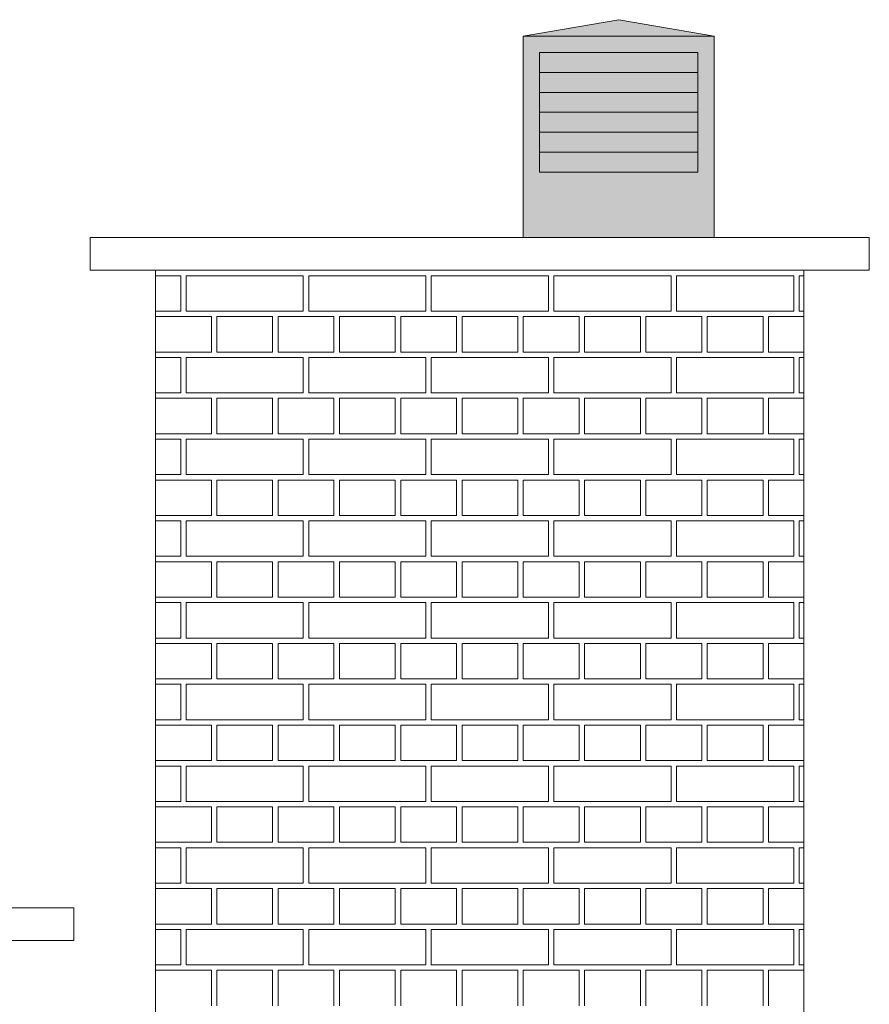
# Model space of a CAD drawing. Extents: x -394022 to -71759, y -12022 to 18278.
# Tile 88 of 91: x -88388 to -86829, y 12753 to 14561. Entities that reach past the tile are written whole.
import ezdxf

# ---------------------------------------------------------------- set-up
doc = ezdxf.new("R2010")
doc.units = 0
doc.header["$MEASUREMENT"] = 0
doc.layers.add('Arch kolorystyka_Nr_Pióra__114', color=7, linetype='Continuous', lineweight=13, true_color=0xf1d696)
doc.layers.add('Arch kolorystyka_Nr_Pióra__42', color=7, linetype='Continuous', lineweight=18, true_color=0x7f7f7f)
doc.layers.add('Arch WENTYLACJA_Nr_Pióra__5', color=7, linetype='Continuous', lineweight=13)
doc.layers.add('INWENT DACH_Nr_Pióra__21', color=7, linetype='Continuous', lineweight=13)

# ---------------------------------------------------------------- blocks, each defined once
blk = doc.blocks.new('*X12')
at = {"layer": 'Arch kolorystyka_Nr_Pióra__114', "linetype": 'Continuous'}
for p, q in [((-88092.5, 14090.6), (-88138.7, 14090.6)), ((-88092.5, 14025.6), (-88092.5, 14090.6)), ((-87867.5, 14090.6), (-88082.5, 14090.6)), ((-88082.5, 14025.6), (-88082.5, 14090.6)), ((-87867.5, 14025.6), (-87867.5, 14090.6)), ((-87642.5, 14090.6), (-87857.5, 14090.6)), ((-87857.5, 14025.6), (-87857.5, 14090.6)), ((-87642.5, 14025.6), (-87642.5, 14090.6)), ((-87417.5, 14090.6), (-87632.5, 14090.6)), ((-87632.5, 14025.6), (-87632.5, 14090.6)), ((-87417.5, 14025.6), (-87417.5, 14090.6)), ((-87192.5, 14090.6), (-87407.5, 14090.6)), ((-87407.5, 14025.6), (-87407.5, 14090.6)), ((-87192.5, 14025.6), (-87192.5, 14090.6)), ((-86967.5, 14090.6), (-87182.5, 14090.6)), ((-87182.5, 14025.6), (-87182.5, 14090.6)), ((-86967.5, 14025.6), (-86967.5, 14090.6)), ((-86948.7, 14090.6), (-86957.5, 14090.6)), ((-86957.5, 14025.6), (-86957.5, 14090.6)), ((-88138.7, 14025.6), (-88092.5, 14025.6)), ((-88082.5, 14025.6), (-87867.5, 14025.6)), ((-87857.5, 14025.6), (-87642.5, 14025.6)), ((-87632.5, 14025.6), (-87417.5, 14025.6)), ((-87407.5, 14025.6), (-87192.5, 14025.6)), ((-87182.5, 14025.6), (-86967.5, 14025.6)), ((-86957.5, 14025.6), (-86948.7, 14025.6)), ((-88138.7, 14015.6), (-88138.7, 13950.6)), ((-88138.7, 14015.6), (-88036.2, 14015.6)), ((-88036.2, 14015.6), (-88036.2, 13950.6)), ((-88026.2, 14015.6), (-88026.2, 13950.6)), ((-88026.2, 14015.6), (-87923.7, 14015.6)), ((-87923.7, 14015.6), (-87923.7, 13950.6)), ((-87913.7, 14015.6), (-87913.7, 13950.6)), ((-87913.7, 14015.6), (-87811.2, 14015.6)), ((-87811.2, 14015.6), (-87811.2, 13950.6)), ((-87801.2, 14015.6), (-87801.2, 13950.6)), ((-87801.2, 14015.6), (-87698.7, 14015.6)), ((-87698.7, 14015.6), (-87698.7, 13950.6)), ((-87688.7, 14015.6), (-87688.7, 13950.6)), ((-87688.7, 14015.6), (-87586.2, 14015.6)), ((-87586.2, 14015.6), (-87586.2, 13950.6)), ((-87576.2, 14015.6), (-87576.2, 13950.6)), ((-87576.2, 14015.6), (-87473.7, 14015.6)), ((-87473.7, 14015.6), (-87473.7, 13950.6)), ((-87463.7, 14015.6), (-87463.7, 13950.6)), ((-87463.7, 14015.6), (-87361.2, 14015.6)), ((-87361.2, 14015.6), (-87361.2, 13950.6)), ((-87351.2, 14015.6), (-87351.2, 13950.6)), ((-87351.2, 14015.6), (-87248.7, 14015.6)), ((-87248.7, 14015.6), (-87248.7, 13950.6)), ((-87238.7, 14015.6), (-87238.7, 13950.6)), ((-87238.7, 14015.6), (-87136.2, 14015.6)), ((-87136.2, 14015.6), (-87136.2, 13950.6)), ((-87126.2, 14015.6), (-87126.2, 13950.6)), ((-87126.2, 14015.6), (-87023.7, 14015.6)), ((-87023.7, 14015.6), (-87023.7, 13950.6)), ((-87013.7, 14015.6), (-87013.7, 13950.6)), ((-87013.7, 14015.6), (-86948.7, 14015.6)), ((-88138.7, 13950.6), (-88036.2, 13950.6)), ((-88092.5, 13940.6), (-88138.7, 13940.6)), ((-88092.5, 13875.6), (-88092.5, 13940.6)), ((-87867.5, 13940.6), (-88082.5, 13940.6)), ((-88082.5, 13875.6), (-88082.5, 13940.6)), ((-88026.2, 13950.6), (-87923.7, 13950.6)), ((-87913.7, 13950.6), (-87811.2, 13950.6)), ((-87867.5, 13875.6), (-87867.5, 13940.6)), ((-87642.5, 13940.6), (-87857.5, 13940.6)), ((-87857.5, 13875.6), (-87857.5, 13940.6)), ((-87801.2, 13950.6), (-87698.7, 13950.6)), ((-87688.7, 13950.6), (-87586.2, 13950.6)), ((-87642.5, 13875.6), (-87642.5, 13940.6)), ((-87417.5, 13940.6), (-87632.5, 13940.6)), ((-87632.5, 13875.6), (-87632.5, 13940.6)), ((-87576.2, 13950.6), (-87473.7, 13950.6)), ((-87463.7, 13950.6), (-87361.2, 13950.6)), ((-87417.5, 13875.6), (-87417.5, 13940.6)), ((-87192.5, 13940.6), (-87407.5, 13940.6)), ((-87407.5, 13875.6), (-87407.5, 13940.6)), ((-87351.2, 13950.6), (-87248.7, 13950.6)), ((-87238.7, 13950.6), (-87136.2, 13950.6)), ((-87192.5, 13875.6), (-87192.5, 13940.6)), ((-86967.5, 13940.6), (-87182.5, 13940.6)), ((-87182.5, 13875.6), (-87182.5, 13940.6)), ((-87126.2, 13950.6), (-87023.7, 13950.6)), ((-87013.7, 13950.6), (-86948.7, 13950.6)), ((-86967.5, 13875.6), (-86967.5, 13940.6)), ((-86948.7, 13940.6), (-86957.5, 13940.6)), ((-86957.5, 13875.6), (-86957.5, 13940.6)), ((-88138.7, 13875.6), (-88092.5, 13875.6)), ((-88138.7, 13865.6), (-88138.7, 13800.6)), ((-88138.7, 13865.6), (-88036.2, 13865.6)), ((-88082.5, 13875.6), (-87867.5, 13875.6)), ((-88036.2, 13865.6), (-88036.2, 13800.6)), ((-88026.2, 13865.6), (-88026.2, 13800.6)), ((-88026.2, 13865.6), (-87923.7, 13865.6)), ((-87923.7, 13865.6), (-87923.7, 13800.6)), ((-87913.7, 13865.6), (-87913.7, 13800.6)), ((-87913.7, 13865.6), (-87811.2, 13865.6)), ((-87857.5, 13875.6), (-87642.5, 13875.6)), ((-87811.2, 13865.6), (-87811.2, 13800.6)), ((-87801.2, 13865.6), (-87801.2, 13800.6)), ((-87801.2, 13865.6), (-87698.7, 13865.6)), ((-87698.7, 13865.6), (-87698.7, 13800.6)), ((-87688.7, 13865.6), (-87688.7, 13800.6)), ((-87688.7, 13865.6), (-87586.2, 13865.6)), ((-87632.5, 13875.6), (-87417.5, 13875.6)), ((-87586.2, 13865.6), (-87586.2, 13800.6)), ((-87576.2, 13865.6), (-87576.2, 13800.6)), ((-87576.2, 13865.6), (-87473.7, 13865.6)), ((-87473.7, 13865.6), (-87473.7, 13800.6)), ((-87463.7, 13865.6), (-87463.7, 13800.6)), ((-87463.7, 13865.6), (-87361.2, 13865.6)), ((-87407.5, 13875.6), (-87192.5, 13875.6)), ((-87361.2, 13865.6), (-87361.2, 13800.6)), ((-87351.2, 13865.6), (-87351.2, 13800.6)), ((-87351.2, 13865.6), (-87248.7, 13865.6)), ((-87248.7, 13865.6), (-87248.7, 13800.6)), ((-87238.7, 13865.6), (-87238.7, 13800.6)), ((-87238.7, 13865.6), (-87136.2, 13865.6)), ((-87182.5, 13875.6), (-86967.5, 13875.6)), ((-87136.2, 13865.6), (-87136.2, 13800.6)), ((-87126.2, 13865.6), (-87126.2, 13800.6)), ((-87126.2, 13865.6), (-87023.7, 13865.6)), ((-87023.7, 13865.6), (-87023.7, 13800.6)), ((-87013.7, 13865.6), (-87013.7, 13800.6)), ((-87013.7, 13865.6), (-86948.7, 13865.6)), ((-86957.5, 13875.6), (-86948.7, 13875.6)), ((-88138.7, 13800.6), (-88036.2, 13800.6)), ((-88092.5, 13790.6), (-88138.7, 13790.6)), ((-88092.5, 13725.6), (-88092.5, 13790.6)), ((-87867.5, 13790.6), (-88082.5, 13790.6)), ((-88082.5, 13725.6), (-88082.5, 13790.6)), ((-88026.2, 13800.6), (-87923.7, 13800.6)), ((-87913.7, 13800.6), (-87811.2, 13800.6)), ((-87867.5, 13725.6), (-87867.5, 13790.6)), ((-87642.5, 13790.6), (-87857.5, 13790.6)), ((-87857.5, 13725.6), (-87857.5, 13790.6)), ((-87801.2, 13800.6), (-87698.7, 13800.6)), ((-87688.7, 13800.6), (-87586.2, 13800.6)), ((-87642.5, 13725.6), (-87642.5, 13790.6)), ((-87417.5, 13790.6), (-87632.5, 13790.6)), ((-87632.5, 13725.6), (-87632.5, 13790.6)), ((-87576.2, 13800.6), (-87473.7, 13800.6)), ((-87463.7, 13800.6), (-87361.2, 13800.6)), ((-87417.5, 13725.6), (-87417.5, 13790.6)), ((-87192.5, 13790.6), (-87407.5, 13790.6)), ((-87407.5, 13725.6), (-87407.5, 13790.6)), ((-87351.2, 13800.6), (-87248.7, 13800.6)), ((-87238.7, 13800.6), (-87136.2, 13800.6)), ((-87192.5, 13725.6), (-87192.5, 13790.6)), ((-86967.5, 13790.6), (-87182.5, 13790.6)), ((-87182.5, 13725.6), (-87182.5, 13790.6)), ((-87126.2, 13800.6), (-87023.7, 13800.6)), ((-87013.7, 13800.6), (-86948.7, 13800.6)), ((-86967.5, 13725.6), (-86967.5, 13790.6)), ((-86948.7, 13790.6), (-86957.5, 13790.6)), ((-86957.5, 13725.6), (-86957.5, 13790.6)), ((-88138.7, 13725.6), (-88092.5, 13725.6)), ((-88082.5, 13725.6), (-87867.5, 13725.6)), ((-87857.5, 13725.6), (-87642.5, 13725.6)), ((-87632.5, 13725.6), (-87417.5, 13725.6)), ((-87407.5, 13725.6), (-87192.5, 13725.6)), ((-87182.5, 13725.6), (-86967.5, 13725.6)), ((-86957.5, 13725.6), (-86948.7, 13725.6)), ((-88138.7, 13715.6), (-88138.7, 13650.6)), ((-88138.7, 13715.6), (-88036.2, 13715.6)), ((-88036.2, 13715.6), (-88036.2, 13650.6)), ((-88026.2, 13715.6), (-88026.2, 13650.6)), ((-88026.2, 13715.6), (-87923.7, 13715.6)), ((-87923.7, 13715.6), (-87923.7, 13650.6)), ((-87913.7, 13715.6), (-87913.7, 13650.6)), ((-87913.7, 13715.6), (-87811.2, 13715.6)), ((-87811.2, 13715.6), (-87811.2, 13650.6)), ((-87801.2, 13715.6), (-87801.2, 13650.6)), ((-87801.2, 13715.6), (-87698.7, 13715.6)), ((-87698.7, 13715.6), (-87698.7, 13650.6)), ((-87688.7, 13715.6), (-87688.7, 13650.6)), ((-87688.7, 13715.6), (-87586.2, 13715.6)), ((-87586.2, 13715.6), (-87586.2, 13650.6)), ((-87576.2, 13715.6), (-87576.2, 13650.6)), ((-87576.2, 13715.6), (-87473.7, 13715.6)), ((-87473.7, 13715.6), (-87473.7, 13650.6)), ((-87463.7, 13715.6), (-87463.7, 13650.6)), ((-87463.7, 13715.6), (-87361.2, 13715.6)), ((-87361.2, 13715.6), (-87361.2, 13650.6)), ((-87351.2, 13715.6), (-87351.2, 13650.6)), ((-87351.2, 13715.6), (-87248.7, 13715.6)), ((-87248.7, 13715.6), (-87248.7, 13650.6)), ((-87238.7, 13715.6), (-87238.7, 13650.6)), ((-87238.7, 13715.6), (-87136.2, 13715.6)), ((-87136.2, 13715.6), (-87136.2, 13650.6)), ((-87126.2, 13715.6), (-87126.2, 13650.6)), ((-87126.2, 13715.6), (-87023.7, 13715.6)), ((-87023.7, 13715.6), (-87023.7, 13650.6)), ((-87013.7, 13715.6), (-87013.7, 13650.6)), ((-87013.7, 13715.6), (-86948.7, 13715.6)), ((-88138.7, 13650.6), (-88036.2, 13650.6)), ((-88026.2, 13650.6), (-87923.7, 13650.6)), ((-87913.7, 13650.6), (-87811.2, 13650.6)), ((-87801.2, 13650.6), (-87698.7, 13650.6)), ((-87688.7, 13650.6), (-87586.2, 13650.6)), ((-87576.2, 13650.6), (-87473.7, 13650.6)), ((-87463.7, 13650.6), (-87361.2, 13650.6)), ((-87351.2, 13650.6), (-87248.7, 13650.6)), ((-87238.7, 13650.6), (-87136.2, 13650.6)), ((-87126.2, 13650.6), (-87023.7, 13650.6)), ((-87013.7, 13650.6), (-86948.7, 13650.6)), ((-88092.5, 13640.6), (-88138.7, 13640.6)), ((-88092.5, 13575.6), (-88092.5, 13640.6)), ((-87867.5, 13640.6), (-88082.5, 13640.6)), ((-88082.5, 13575.6), (-88082.5, 13640.6)), ((-87867.5, 13575.6), (-87867.5, 13640.6)), ((-87642.5, 13640.6), (-87857.5, 13640.6)), ((-87857.5, 13575.6), (-87857.5, 13640.6)), ((-87642.5, 13575.6), (-87642.5, 13640.6)), ((-87417.5, 13640.6), (-87632.5, 13640.6)), ((-87632.5, 13575.6), (-87632.5, 13640.6)), ((-87417.5, 13575.6), (-87417.5, 13640.6)), ((-87192.5, 13640.6), (-87407.5, 13640.6)), ((-87407.5, 13575.6), (-87407.5, 13640.6)), ((-87192.5, 13575.6), (-87192.5, 13640.6)), ((-86967.5, 13640.6), (-87182.5, 13640.6)), ((-87182.5, 13575.6), (-87182.5, 13640.6)), ((-86967.5, 13575.6), (-86967.5, 13640.6)), ((-86948.7, 13640.6), (-86957.5, 13640.6)), ((-86957.5, 13575.6), (-86957.5, 13640.6)), ((-88138.7, 13575.6), (-88092.5, 13575.6)), ((-88082.5, 13575.6), (-87867.5, 13575.6)), ((-87857.5, 13575.6), (-87642.5, 13575.6)), ((-87632.5, 13575.6), (-87417.5, 13575.6)), ((-87407.5, 13575.6), (-87192.5, 13575.6)), ((-87182.5, 13575.6), (-86967.5, 13575.6)), ((-86957.5, 13575.6), (-86948.7, 13575.6)), ((-88138.7, 13565.6), (-88138.7, 13500.6)), ((-88138.7, 13565.6), (-88036.2, 13565.6)), ((-88036.2, 13565.6), (-88036.2, 13500.6)), ((-88026.2, 13565.6), (-88026.2, 13500.6)), ((-88026.2, 13565.6), (-87923.7, 13565.6)), ((-87923.7, 13565.6), (-87923.7, 13500.6)), ((-87913.7, 13565.6), (-87913.7, 13500.6)), ((-87913.7, 13565.6), (-87811.2, 13565.6)), ((-87811.2, 13565.6), (-87811.2, 13500.6)), ((-87801.2, 13565.6), (-87801.2, 13500.6)), ((-87801.2, 13565.6), (-87698.7, 13565.6)), ((-87698.7, 13565.6), (-87698.7, 13500.6)), ((-87688.7, 13565.6), (-87688.7, 13500.6)), ((-87688.7, 13565.6), (-87586.2, 13565.6)), ((-87586.2, 13565.6), (-87586.2, 13500.6)), ((-87576.2, 13565.6), (-87576.2, 13500.6)), ((-87576.2, 13565.6), (-87473.7, 13565.6)), ((-87473.7, 13565.6), (-87473.7, 13500.6)), ((-87463.7, 13565.6), (-87463.7, 13500.6)), ((-87463.7, 13565.6), (-87361.2, 13565.6)), ((-87361.2, 13565.6), (-87361.2, 13500.6)), ((-87351.2, 13565.6), (-87351.2, 13500.6)), ((-87351.2, 13565.6), (-87248.7, 13565.6)), ((-87248.7, 13565.6), (-87248.7, 13500.6)), ((-87238.7, 13565.6), (-87238.7, 13500.6)), ((-87238.7, 13565.6), (-87136.2, 13565.6)), ((-87136.2, 13565.6), (-87136.2, 13500.6)), ((-87126.2, 13565.6), (-87126.2, 13500.6)), ((-87126.2, 13565.6), (-87023.7, 13565.6)), ((-87023.7, 13565.6), (-87023.7, 13500.6)), ((-87013.7, 13565.6), (-87013.7, 13500.6)), ((-87013.7, 13565.6), (-86948.7, 13565.6)), ((-88138.7, 13500.6), (-88036.2, 13500.6)), ((-88092.5, 13490.6), (-88138.7, 13490.6)), ((-88092.5, 13425.6), (-88092.5, 13490.6)), ((-87867.5, 13490.6), (-88082.5, 13490.6)), ((-88082.5, 13425.6), (-88082.5, 13490.6)), ((-88026.2, 13500.6), (-87923.7, 13500.6)), ((-87913.7, 13500.6), (-87811.2, 13500.6)), ((-87867.5, 13425.6), (-87867.5, 13490.6)), ((-87642.5, 13490.6), (-87857.5, 13490.6)), ((-87857.5, 13425.6), (-87857.5, 13490.6)), ((-87801.2, 13500.6), (-87698.7, 13500.6)), ((-87688.7, 13500.6), (-87586.2, 13500.6)), ((-87642.5, 13425.6), (-87642.5, 13490.6)), ((-87417.5, 13490.6), (-87632.5, 13490.6)), ((-87632.5, 13425.6), (-87632.5, 13490.6)), ((-87576.2, 13500.6), (-87473.7, 13500.6)), ((-87463.7, 13500.6), (-87361.2, 13500.6)), ((-87417.5, 13425.6), (-87417.5, 13490.6)), ((-87192.5, 13490.6), (-87407.5, 13490.6)), ((-87407.5, 13425.6), (-87407.5, 13490.6)), ((-87351.2, 13500.6), (-87248.7, 13500.6)), ((-87238.7, 13500.6), (-87136.2, 13500.6)), ((-87192.5, 13425.6), (-87192.5, 13490.6)), ((-86967.5, 13490.6), (-87182.5, 13490.6)), ((-87182.5, 13425.6), (-87182.5, 13490.6)), ((-87126.2, 13500.6), (-87023.7, 13500.6)), ((-87013.7, 13500.6), (-86948.7, 13500.6)), ((-86967.5, 13425.6), (-86967.5, 13490.6)), ((-86948.7, 13490.6), (-86957.5, 13490.6)), ((-86957.5, 13425.6), (-86957.5, 13490.6)), ((-88138.7, 13425.6), (-88092.5, 13425.6)), ((-88138.7, 13415.6), (-88138.7, 13350.6)), ((-88138.7, 13415.6), (-88036.2, 13415.6)), ((-88082.5, 13425.6), (-87867.5, 13425.6)), ((-88036.2, 13415.6), (-88036.2, 13350.6)), ((-88026.2, 13415.6), (-88026.2, 13350.6)), ((-88026.2, 13415.6), (-87923.7, 13415.6)), ((-87923.7, 13415.6), (-87923.7, 13350.6)), ((-87913.7, 13415.6), (-87913.7, 13350.6)), ((-87913.7, 13415.6), (-87811.2, 13415.6)), ((-87857.5, 13425.6), (-87642.5, 13425.6)), ((-87811.2, 13415.6), (-87811.2, 13350.6)), ((-87801.2, 13415.6), (-87801.2, 13350.6)), ((-87801.2, 13415.6), (-87698.7, 13415.6)), ((-87698.7, 13415.6), (-87698.7, 13350.6)), ((-87688.7, 13415.6), (-87688.7, 13350.6)), ((-87688.7, 13415.6), (-87586.2, 13415.6)), ((-87632.5, 13425.6), (-87417.5, 13425.6)), ((-87586.2, 13415.6), (-87586.2, 13350.6)), ((-87576.2, 13415.6), (-87576.2, 13350.6)), ((-87576.2, 13415.6), (-87473.7, 13415.6)), ((-87473.7, 13415.6), (-87473.7, 13350.6)), ((-87463.7, 13415.6), (-87463.7, 13350.6)), ((-87463.7, 13415.6), (-87361.2, 13415.6)), ((-87407.5, 13425.6), (-87192.5, 13425.6)), ((-87361.2, 13415.6), (-87361.2, 13350.6)), ((-87351.2, 13415.6), (-87351.2, 13350.6)), ((-87351.2, 13415.6), (-87248.7, 13415.6)), ((-87248.7, 13415.6), (-87248.7, 13350.6)), ((-87238.7, 13415.6), (-87238.7, 13350.6)), ((-87238.7, 13415.6), (-87136.2, 13415.6)), ((-87182.5, 13425.6), (-86967.5, 13425.6)), ((-87136.2, 13415.6), (-87136.2, 13350.6)), ((-87126.2, 13415.6), (-87126.2, 13350.6)), ((-87126.2, 13415.6), (-87023.7, 13415.6)), ((-87023.7, 13415.6), (-87023.7, 13350.6)), ((-87013.7, 13415.6), (-87013.7, 13350.6)), ((-87013.7, 13415.6), (-86948.7, 13415.6)), ((-86957.5, 13425.6), (-86948.7, 13425.6)), ((-88138.7, 13350.6), (-88036.2, 13350.6)), ((-88092.5, 13340.6), (-88138.7, 13340.6)), ((-88092.5, 13275.6), (-88092.5, 13340.6)), ((-87867.5, 13340.6), (-88082.5, 13340.6)), ((-88082.5, 13275.6), (-88082.5, 13340.6)), ((-88026.2, 13350.6), (-87923.7, 13350.6)), ((-87913.7, 13350.6), (-87811.2, 13350.6)), ((-87867.5, 13275.6), (-87867.5, 13340.6)), ((-87642.5, 13340.6), (-87857.5, 13340.6)), ((-87857.5, 13275.6), (-87857.5, 13340.6)), ((-87801.2, 13350.6), (-87698.7, 13350.6)), ((-87688.7, 13350.6), (-87586.2, 13350.6)), ((-87642.5, 13275.6), (-87642.5, 13340.6)), ((-87417.5, 13340.6), (-87632.5, 13340.6)), ((-87632.5, 13275.6), (-87632.5, 13340.6)), ((-87576.2, 13350.6), (-87473.7, 13350.6)), ((-87463.7, 13350.6), (-87361.2, 13350.6)), ((-87417.5, 13275.6), (-87417.5, 13340.6)), ((-87192.5, 13340.6), (-87407.5, 13340.6)), ((-87407.5, 13275.6), (-87407.5, 13340.6)), ((-87351.2, 13350.6), (-87248.7, 13350.6)), ((-87238.7, 13350.6), (-87136.2, 13350.6)), ((-87192.5, 13275.6), (-87192.5, 13340.6)), ((-86967.5, 13340.6), (-87182.5, 13340.6)), ((-87182.5, 13275.6), (-87182.5, 13340.6)), ((-87126.2, 13350.6), (-87023.7, 13350.6)), ((-87013.7, 13350.6), (-86948.7, 13350.6)), ((-86967.5, 13275.6), (-86967.5, 13340.6)), ((-86948.7, 13340.6), (-86957.5, 13340.6)), ((-86957.5, 13275.6), (-86957.5, 13340.6)), ((-88138.7, 13275.6), (-88092.5, 13275.6)), ((-88082.5, 13275.6), (-87867.5, 13275.6)), ((-87857.5, 13275.6), (-87642.5, 13275.6)), ((-87632.5, 13275.6), (-87417.5, 13275.6)), ((-87407.5, 13275.6), (-87192.5, 13275.6)), ((-87182.5, 13275.6), (-86967.5, 13275.6)), ((-86957.5, 13275.6), (-86948.7, 13275.6)), ((-88138.7, 13265.6), (-88138.7, 13200.6)), ((-88138.7, 13265.6), (-88036.2, 13265.6)), ((-88036.2, 13265.6), (-88036.2, 13200.6)), ((-88026.2, 13265.6), (-88026.2, 13200.6)), ((-88026.2, 13265.6), (-87923.7, 13265.6)), ((-87923.7, 13265.6), (-87923.7, 13200.6)), ((-87913.7, 13265.6), (-87913.7, 13200.6)), ((-87913.7, 13265.6), (-87811.2, 13265.6)), ((-87811.2, 13265.6), (-87811.2, 13200.6)), ((-87801.2, 13265.6), (-87801.2, 13200.6)), ((-87801.2, 13265.6), (-87698.7, 13265.6)), ((-87698.7, 13265.6), (-87698.7, 13200.6)), ((-87688.7, 13265.6), (-87688.7, 13200.6)), ((-87688.7, 13265.6), (-87586.2, 13265.6)), ((-87586.2, 13265.6), (-87586.2, 13200.6)), ((-87576.2, 13265.6), (-87576.2, 13200.6)), ((-87576.2, 13265.6), (-87473.7, 13265.6)), ((-87473.7, 13265.6), (-87473.7, 13200.6)), ((-87463.7, 13265.6), (-87463.7, 13200.6)), ((-87463.7, 13265.6), (-87361.2, 13265.6)), ((-87361.2, 13265.6), (-87361.2, 13200.6)), ((-87351.2, 13265.6), (-87351.2, 13200.6)), ((-87351.2, 13265.6), (-87248.7, 13265.6)), ((-87248.7, 13265.6), (-87248.7, 13200.6)), ((-87238.7, 13265.6), (-87238.7, 13200.6)), ((-87238.7, 13265.6), (-87136.2, 13265.6)), ((-87136.2, 13265.6), (-87136.2, 13200.6)), ((-87126.2, 13265.6), (-87126.2, 13200.6)), ((-87126.2, 13265.6), (-87023.7, 13265.6)), ((-87023.7, 13265.6), (-87023.7, 13200.6)), ((-87013.7, 13265.6), (-87013.7, 13200.6)), ((-87013.7, 13265.6), (-86948.7, 13265.6)), ((-88138.7, 13200.6), (-88036.2, 13200.6)), ((-88026.2, 13200.6), (-87923.7, 13200.6)), ((-87913.7, 13200.6), (-87811.2, 13200.6)), ((-87801.2, 13200.6), (-87698.7, 13200.6)), ((-87688.7, 13200.6), (-87586.2, 13200.6)), ((-87576.2, 13200.6), (-87473.7, 13200.6)), ((-87463.7, 13200.6), (-87361.2, 13200.6)), ((-87351.2, 13200.6), (-87248.7, 13200.6)), ((-87238.7, 13200.6), (-87136.2, 13200.6)), ((-87126.2, 13200.6), (-87023.7, 13200.6)), ((-87013.7, 13200.6), (-86948.7, 13200.6)), ((-88092.5, 13190.6), (-88138.7, 13190.6)), ((-88092.5, 13125.6), (-88092.5, 13190.6)), ((-87867.5, 13190.6), (-88082.5, 13190.6)), ((-88082.5, 13125.6), (-88082.5, 13190.6)), ((-87867.5, 13125.6), (-87867.5, 13190.6)), ((-87642.5, 13190.6), (-87857.5, 13190.6)), ((-87857.5, 13125.6), (-87857.5, 13190.6)), ((-87642.5, 13125.6), (-87642.5, 13190.6)), ((-87417.5, 13190.6), (-87632.5, 13190.6)), ((-87632.5, 13125.6), (-87632.5, 13190.6)), ((-87417.5, 13125.6), (-87417.5, 13190.6)), ((-87192.5, 13190.6), (-87407.5, 13190.6)), ((-87407.5, 13125.6), (-87407.5, 13190.6)), ((-87192.5, 13125.6), (-87192.5, 13190.6)), ((-86967.5, 13190.6), (-87182.5, 13190.6)), ((-87182.5, 13125.6), (-87182.5, 13190.6)), ((-86967.5, 13125.6), (-86967.5, 13190.6)), ((-86948.7, 13190.6), (-86957.5, 13190.6)), ((-86957.5, 13125.6), (-86957.5, 13190.6)), ((-88138.7, 13125.6), (-88092.5, 13125.6)), ((-88082.5, 13125.6), (-87867.5, 13125.6)), ((-87857.5, 13125.6), (-87642.5, 13125.6)), ((-87632.5, 13125.6), (-87417.5, 13125.6)), ((-87407.5, 13125.6), (-87192.5, 13125.6)), ((-87182.5, 13125.6), (-86967.5, 13125.6)), ((-86957.5, 13125.6), (-86948.7, 13125.6)), ((-88138.7, 13115.6), (-88138.7, 13050.6)), ((-88138.7, 13115.6), (-88036.2, 13115.6)), ((-88036.2, 13115.6), (-88036.2, 13050.6)), ((-88026.2, 13115.6), (-88026.2, 13050.6)), ((-88026.2, 13115.6), (-87923.7, 13115.6)), ((-87923.7, 13115.6), (-87923.7, 13050.6)), ((-87913.7, 13115.6), (-87913.7, 13050.6)), ((-87913.7, 13115.6), (-87811.2, 13115.6)), ((-87811.2, 13115.6), (-87811.2, 13050.6)), ((-87801.2, 13115.6), (-87801.2, 13050.6)), ((-87801.2, 13115.6), (-87698.7, 13115.6)), ((-87698.7, 13115.6), (-87698.7, 13050.6)), ((-87688.7, 13115.6), (-87688.7, 13050.6)), ((-87688.7, 13115.6), (-87586.2, 13115.6)), ((-87586.2, 13115.6), (-87586.2, 13050.6)), ((-87576.2, 13115.6), (-87576.2, 13050.6)), ((-87576.2, 13115.6), (-87473.7, 13115.6)), ((-87473.7, 13115.6), (-87473.7, 13050.6)), ((-87463.7, 13115.6), (-87463.7, 13050.6)), ((-87463.7, 13115.6), (-87361.2, 13115.6)), ((-87361.2, 13115.6), (-87361.2, 13050.6)), ((-87351.2, 13115.6), (-87351.2, 13050.6)), ((-87351.2, 13115.6), (-87248.7, 13115.6)), ((-87248.7, 13115.6), (-87248.7, 13050.6)), ((-87238.7, 13115.6), (-87238.7, 13050.6)), ((-87238.7, 13115.6), (-87136.2, 13115.6)), ((-87136.2, 13115.6), (-87136.2, 13050.6)), ((-87126.2, 13115.6), (-87126.2, 13050.6)), ((-87126.2, 13115.6), (-87023.7, 13115.6)), ((-87023.7, 13115.6), (-87023.7, 13050.6)), ((-87013.7, 13115.6), (-87013.7, 13050.6)), ((-87013.7, 13115.6), (-86948.7, 13115.6)), ((-88138.7, 13050.6), (-88036.2, 13050.6)), ((-88026.2, 13050.6), (-87923.7, 13050.6)), ((-87913.7, 13050.6), (-87811.2, 13050.6)), ((-87801.2, 13050.6), (-87698.7, 13050.6)), ((-87688.7, 13050.6), (-87586.2, 13050.6)), ((-87576.2, 13050.6), (-87473.7, 13050.6)), ((-87463.7, 13050.6), (-87361.2, 13050.6)), ((-87351.2, 13050.6), (-87248.7, 13050.6)), ((-87238.7, 13050.6), (-87136.2, 13050.6)), ((-87126.2, 13050.6), (-87023.7, 13050.6)), ((-87013.7, 13050.6), (-86948.7, 13050.6)), ((-88092.5, 13040.6), (-88138.7, 13040.6)), ((-88092.5, 12975.6), (-88092.5, 13040.6)), ((-87867.5, 13040.6), (-88082.5, 13040.6)), ((-88082.5, 12975.6), (-88082.5, 13040.6)), ((-87867.5, 12975.6), (-87867.5, 13040.6)), ((-87642.5, 13040.6), (-87857.5, 13040.6)), ((-87857.5, 12975.6), (-87857.5, 13040.6)), ((-87642.5, 12975.6), (-87642.5, 13040.6)), ((-87417.5, 13040.6), (-87632.5, 13040.6)), ((-87632.5, 12975.6), (-87632.5, 13040.6)), ((-87417.5, 12975.6), (-87417.5, 13040.6)), ((-87192.5, 13040.6), (-87407.5, 13040.6)), ((-87407.5, 12975.6), (-87407.5, 13040.6)), ((-87192.5, 12975.6), (-87192.5, 13040.6)), ((-86967.5, 13040.6), (-87182.5, 13040.6)), ((-87182.5, 12975.6), (-87182.5, 13040.6)), ((-86967.5, 12975.6), (-86967.5, 13040.6)), ((-86948.7, 13040.6), (-86957.5, 13040.6)), ((-86957.5, 12975.6), (-86957.5, 13040.6)), ((-88138.7, 12975.6), (-88092.5, 12975.6)), ((-88138.7, 12965.6), (-88138.7, 12900.6)), ((-88138.7, 12965.6), (-88036.2, 12965.6)), ((-88082.5, 12975.6), (-87867.5, 12975.6)), ((-88036.2, 12965.6), (-88036.2, 12900.6)), ((-88026.2, 12965.6), (-88026.2, 12900.6)), ((-88026.2, 12965.6), (-87923.7, 12965.6)), ((-87923.7, 12965.6), (-87923.7, 12900.6)), ((-87913.7, 12965.6), (-87913.7, 12900.6)), ((-87913.7, 12965.6), (-87811.2, 12965.6)), ((-87857.5, 12975.6), (-87642.5, 12975.6)), ((-87811.2, 12965.6), (-87811.2, 12900.6)), ((-87801.2, 12965.6), (-87801.2, 12900.6)), ((-87801.2, 12965.6), (-87698.7, 12965.6)), ((-87698.7, 12965.6), (-87698.7, 12900.6)), ((-87688.7, 12965.6), (-87688.7, 12900.6)), ((-87688.7, 12965.6), (-87586.2, 12965.6)), ((-87632.5, 12975.6), (-87417.5, 12975.6)), ((-87586.2, 12965.6), (-87586.2, 12900.6)), ((-87576.2, 12965.6), (-87576.2, 12900.6)), ((-87576.2, 12965.6), (-87473.7, 12965.6)), ((-87473.7, 12965.6), (-87473.7, 12900.6)), ((-87463.7, 12965.6), (-87463.7, 12900.6)), ((-87463.7, 12965.6), (-87361.2, 12965.6)), ((-87407.5, 12975.6), (-87192.5, 12975.6)), ((-87361.2, 12965.6), (-87361.2, 12900.6)), ((-87351.2, 12965.6), (-87351.2, 12900.6)), ((-87351.2, 12965.6), (-87248.7, 12965.6)), ((-87248.7, 12965.6), (-87248.7, 12900.6)), ((-87238.7, 12965.6), (-87238.7, 12900.6)), ((-87238.7, 12965.6), (-87136.2, 12965.6)), ((-87182.5, 12975.6), (-86967.5, 12975.6)), ((-87136.2, 12965.6), (-87136.2, 12900.6)), ((-87126.2, 12965.6), (-87126.2, 12900.6)), ((-87126.2, 12965.6), (-87023.7, 12965.6)), ((-87023.7, 12965.6), (-87023.7, 12900.6)), ((-87013.7, 12965.6), (-87013.7, 12900.6)), ((-87013.7, 12965.6), (-86948.7, 12965.6)), ((-86957.5, 12975.6), (-86948.7, 12975.6)), ((-88138.7, 12900.6), (-88036.2, 12900.6)), ((-88092.5, 12890.6), (-88138.7, 12890.6)), ((-88092.5, 12825.6), (-88092.5, 12890.6)), ((-87867.5, 12890.6), (-88082.5, 12890.6)), ((-88082.5, 12825.6), (-88082.5, 12890.6)), ((-88026.2, 12900.6), (-87923.7, 12900.6)), ((-87913.7, 12900.6), (-87811.2, 12900.6)), ((-87867.5, 12825.6), (-87867.5, 12890.6)), ((-87642.5, 12890.6), (-87857.5, 12890.6)), ((-87857.5, 12825.6), (-87857.5, 12890.6)), ((-87801.2, 12900.6), (-87698.7, 12900.6)), ((-87688.7, 12900.6), (-87586.2, 12900.6)), ((-87642.5, 12825.6), (-87642.5, 12890.6)), ((-87417.5, 12890.6), (-87632.5, 12890.6)), ((-87632.5, 12825.6), (-87632.5, 12890.6)), ((-87576.2, 12900.6), (-87473.7, 12900.6)), ((-87463.7, 12900.6), (-87361.2, 12900.6)), ((-87417.5, 12825.6), (-87417.5, 12890.6)), ((-87192.5, 12890.6), (-87407.5, 12890.6)), ((-87407.5, 12825.6), (-87407.5, 12890.6)), ((-87351.2, 12900.6), (-87248.7, 12900.6)), ((-87238.7, 12900.6), (-87136.2, 12900.6)), ((-87192.5, 12825.6), (-87192.5, 12890.6)), ((-86967.5, 12890.6), (-87182.5, 12890.6)), ((-87182.5, 12825.6), (-87182.5, 12890.6)), ((-87126.2, 12900.6), (-87023.7, 12900.6)), ((-87013.7, 12900.6), (-86948.7, 12900.6)), ((-86967.5, 12825.6), (-86967.5, 12890.6)), ((-86948.7, 12890.6), (-86957.5, 12890.6)), ((-86957.5, 12825.6), (-86957.5, 12890.6)), ((-88138.7, 12825.6), (-88092.5, 12825.6)), ((-88138.7, 12815.6), (-88138.7, 12750.6)), ((-88138.7, 12815.6), (-88036.2, 12815.6)), ((-88082.5, 12825.6), (-87867.5, 12825.6)), ((-88036.2, 12815.6), (-88036.2, 12750.6)), ((-88026.2, 12815.6), (-88026.2, 12750.6)), ((-88026.2, 12815.6), (-87923.7, 12815.6)), ((-87923.7, 12815.6), (-87923.7, 12750.6)), ((-87913.7, 12815.6), (-87913.7, 12750.6)), ((-87913.7, 12815.6), (-87811.2, 12815.6)), ((-87857.5, 12825.6), (-87642.5, 12825.6)), ((-87811.2, 12815.6), (-87811.2, 12750.6)), ((-87801.2, 12815.6), (-87801.2, 12750.6)), ((-87801.2, 12815.6), (-87698.7, 12815.6)), ((-87698.7, 12815.6), (-87698.7, 12750.6)), ((-87688.7, 12815.6), (-87688.7, 12750.6)), ((-87688.7, 12815.6), (-87586.2, 12815.6)), ((-87632.5, 12825.6), (-87417.5, 12825.6)), ((-87586.2, 12815.6), (-87586.2, 12750.6)), ((-87576.2, 12815.6), (-87576.2, 12750.6)), ((-87576.2, 12815.6), (-87473.7, 12815.6)), ((-87473.7, 12815.6), (-87473.7, 12750.6)), ((-87463.7, 12815.6), (-87463.7, 12750.6)), ((-87463.7, 12815.6), (-87361.2, 12815.6)), ((-87407.5, 12825.6), (-87192.5, 12825.6)), ((-87361.2, 12815.6), (-87361.2, 12750.6)), ((-87351.2, 12815.6), (-87351.2, 12750.6)), ((-87351.2, 12815.6), (-87248.7, 12815.6)), ((-87248.7, 12815.6), (-87248.7, 12750.6)), ((-87238.7, 12815.6), (-87238.7, 12750.6)), ((-87238.7, 12815.6), (-87136.2, 12815.6)), ((-87182.5, 12825.6), (-86967.5, 12825.6)), ((-87136.2, 12815.6), (-87136.2, 12750.6)), ((-87126.2, 12815.6), (-87126.2, 12750.6)), ((-87126.2, 12815.6), (-87023.7, 12815.6)), ((-87023.7, 12815.6), (-87023.7, 12750.6)), ((-87013.7, 12815.6), (-87013.7, 12750.6)), ((-87013.7, 12815.6), (-86948.7, 12815.6)), ((-86957.5, 12825.6), (-86948.7, 12825.6))]:
    blk.add_line(p, q, dxfattribs=at)
blk = doc.blocks.new('Wypełnienie_6')
at = {"layer": 'Arch kolorystyka_Nr_Pióra__114', "linetype": 'Continuous'}
blk.add_blockref('*X12', (0, 0), dxfattribs=at)

msp = doc.modelspace()

# ---------------------------------------------------------------- hatches: boundary and pattern name
at = {"layer": 'Arch kolorystyka_Nr_Pióra__42', "linetype": 'Continuous', "lineweight": 0, "true_color": 0xa5a5a5}
msp.add_hatch(color=253, dxfattribs=at).paths.add_polyline_path([(-87463.7, 14160.6), (-87113.7, 14160.6), (-87113.7, 14530.6), (-87288.7, 14560.6), (-87463.7, 14530.6)], flags=0)

# ---------------------------------------------------------------- linework, layer by layer
at = {"layer": 'Arch WENTYLACJA_Nr_Pióra__5', "linetype": 'Continuous'}
for p, q in [((-87463.7, 14530.6), (-87288.7, 14560.6)), ((-87288.7, 14560.6), (-87113.7, 14530.6)), ((-87463.7, 14160.6), (-87463.7, 14530.6)), ((-87113.7, 14530.6), (-87463.7, 14530.6)), ((-87113.7, 14530.6), (-87113.7, 14160.6)), ((-87433.7, 14280.6), (-87433.7, 14500.6)), ((-87143.7, 14500.6), (-87433.7, 14500.6)), ((-87143.7, 14500.6), (-87143.7, 14280.6)), ((-87143.7, 14464), (-87433.7, 14464)), ((-87143.7, 14427.3), (-87433.7, 14427.3)), ((-87143.7, 14390.6), (-87433.7, 14390.6)), ((-87143.7, 14354), (-87433.7, 14354)), ((-87143.7, 14317.3), (-87433.7, 14317.3)), ((-87143.7, 14280.6), (-87433.7, 14280.6))]:
    msp.add_line(p, q, dxfattribs=at)
at = {"layer": 'INWENT DACH_Nr_Pióra__21', "linetype": 'Continuous'}
for p, q in [((-88258.7, 14160.6), (-88258.7, 14100.6)), ((-88258.7, 14160.6), (-86828.7, 14160.6)), ((-86828.7, 14100.6), (-86828.7, 14160.6)), ((-88258.7, 14100.6), (-86828.7, 14100.6)), ((-88138.7, 14100.6), (-88138.7, 11774.4)), ((-86948.7, 11774.4), (-86948.7, 14100.6)), ((-89808.7, 12930.6), (-88288.7, 12930.6)), ((-88288.7, 12930.6), (-88288.7, 12870.6)), ((-89808.7, 12870.6), (-88288.7, 12870.6))]:
    msp.add_line(p, q, dxfattribs=at)

# ---------------------------------------------------------------- block references
at = {"layer": 'Arch kolorystyka_Nr_Pióra__114', "linetype": 'Continuous'}
msp.add_blockref('Wypełnienie_6', (0, 0), dxfattribs=at)

doc.saveas('drawing.dxf')
